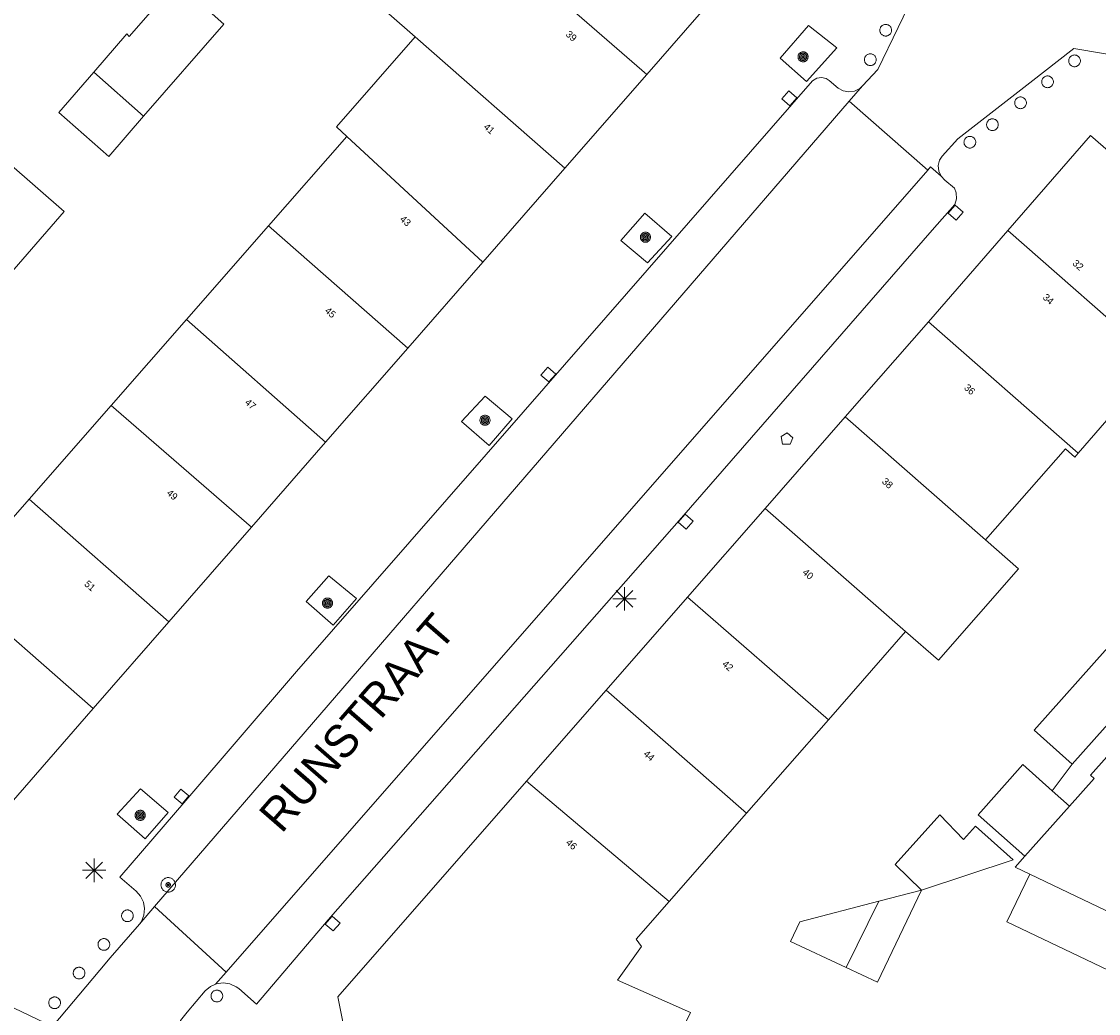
# Model space of a CAD drawing. Header units: metres. Extents: x 135779 to 137489, y 452643 to 455118.
# Tile 167 of 189: x 136430 to 136476, y 454006 to 454048. Entities that reach past the tile are written whole.
import ezdxf
from ezdxf.enums import TextEntityAlignment as Align

# ---------------------------------------------------------------- set-up
doc = ezdxf.new("R2010")
doc.units = ezdxf.units.M
for name, color, linetype, lineweight in [('KTop_NAR_Huisnummer (t)', 7, 'Continuous', 13), ('KTop_NAR_Huisnummer tijdelijk (t)', 7, 'Continuous', 13), ('KTop_ORL_Weg_Straatnaam (t)', 7, 'Continuous', 13), ('KTop_PAL_Afsluitpaal', 222, 'Continuous', 13), ('KTop_PAL_Lichtmast', 40, 'Continuous', 13), ('KTop_PND_Grondvlaksituatie van BAG-pand [tachy]', 1, 'Continuous', 13), ('KTop_PND_Pandscheiding', 40, 'Continuous', 13), ('KTop_PUT_Brandkraan of -put', 1, 'Continuous', 13), ('KTop_PUT_Inspectie- of rioolput', 15, 'Continuous', 13), ('KTop_PUT_Kolk', 15, 'Continuous', 13), ('KTop_VGO_Boom', 92, 'Continuous', 13), ('KTop_WGD_Fietspad', 40, 'Continuous', 13), ('KTop_WGD_Rijbaan_Lokale weg', 251, 'Continuous', 13), ('KTop_WGD_Rijbaan_Lokale weg_verkeersdrempel', 40, 'Continuous', 13), ('KTop_WGD_Voetpad', 251, 'Continuous', 13), ('KTop_WGD_Voetpad_achterpad', 251, 'Continuous', 13)]:
    doc.layers.add(name, color=color, linetype=linetype, lineweight=lineweight)
doc.styles.add('Style-ROVU', font='ROVU.shx')
doc.styles.add('Style-ROVUCURSIEF', font='ROVUCURSIEF.shx')

# ---------------------------------------------------------------- blocks, each defined once
blk = doc.blocks.new('PAL_Lichtmast')
at = {"layer": 'KTop_PAL_Lichtmast'}
for p, q in [((0, -0.5), (0, 0.5)), ((-0.354, -0.354), (0.354, 0.354)), ((0.354, -0.354), (-0.354, 0.354)), ((-0.5, 0), (0.5, 0))]:
    blk.add_line(p, q, dxfattribs=at)
blk = doc.blocks.new('PAL_Afsluitpaal')
at = {"layer": 'KTop_PAL_Afsluitpaal', "flags": 128}
blk.add_lwpolyline([(0.25, 0), (0.249, 0.026), (0.245, 0.052), (0.238, 0.077), (0.228, 0.102), (0.217, 0.125), (0.202, 0.147), (0.186, 0.167), (0.167, 0.186), (0.147, 0.202), (0.125, 0.217), (0.102, 0.228), (0.077, 0.238), (0.052, 0.245), (0.026, 0.249), (0, 0.25), (-0.026, 0.249), (-0.052, 0.245), (-0.077, 0.238), (-0.102, 0.228), (-0.125, 0.217), (-0.147, 0.202), (-0.167, 0.186), (-0.186, 0.167), (-0.202, 0.147), (-0.217, 0.125), (-0.228, 0.102), (-0.238, 0.077), (-0.245, 0.052), (-0.249, 0.026), (-0.25, 0), (-0.249, -0.026), (-0.245, -0.052), (-0.238, -0.077), (-0.228, -0.102), (-0.217, -0.125), (-0.202, -0.147), (-0.186, -0.167), (-0.167, -0.186), (-0.147, -0.202), (-0.125, -0.217), (-0.102, -0.228), (-0.077, -0.238), (-0.052, -0.245), (-0.026, -0.249), (0, -0.25), (0.026, -0.249), (0.052, -0.245), (0.077, -0.238), (0.102, -0.228), (0.125, -0.217), (0.147, -0.202), (0.167, -0.186), (0.186, -0.167), (0.202, -0.147), (0.217, -0.125), (0.228, -0.102), (0.238, -0.077), (0.245, -0.052), (0.249, -0.026), (0.25, 0)], dxfattribs=at)
blk = doc.blocks.new('PUT_Brandkraan_of_-put')
at = {"layer": 'KTop_PUT_Brandkraan of -put'}
for p, q in [((-0.25, 0.034), (0, 0.25)), ((-0.158, -0.25), (-0.25, 0.034)), ((0, 0.25), (0.25, 0.033)), ((0.25, 0.033), (0.158, -0.25)), ((0.158, -0.25), (-0.158, -0.25))]:
    blk.add_line(p, q, dxfattribs=at)
blk = doc.blocks.new('PUT_Inspectie-_of_rioolput')
at = {"layer": 'KTop_PUT_Inspectie- of rioolput', "flags": 128}
for points in [[(0.31, 0), (0.308, 0.032), (0.303, 0.064), (0.294, 0.095), (0.283, 0.126), (0.268, 0.155), (0.25, 0.182), (0.23, 0.207), (0.207, 0.23), (0.182, 0.25), (0.154, 0.268), (0.126, 0.283), (0.095, 0.294), (0.064, 0.303), (0.032, 0.308), (0, 0.309), (-0.032, 0.308), (-0.064, 0.303), (-0.096, 0.294), (-0.126, 0.283), (-0.155, 0.268), (-0.182, 0.25), (-0.207, 0.23), (-0.23, 0.207), (-0.25, 0.182), (-0.268, 0.154), (-0.283, 0.126), (-0.294, 0.095), (-0.303, 0.064), (-0.308, 0.032), (-0.309, 0), (-0.308, -0.032), (-0.303, -0.064), (-0.294, -0.096), (-0.283, -0.126), (-0.268, -0.155), (-0.25, -0.182), (-0.23, -0.207), (-0.207, -0.23), (-0.182, -0.25), (-0.155, -0.268), (-0.126, -0.283), (-0.096, -0.294), (-0.064, -0.303), (-0.032, -0.308), (0, -0.309), (0.032, -0.308), (0.064, -0.303), (0.095, -0.294), (0.126, -0.283), (0.155, -0.268), (0.182, -0.25), (0.207, -0.23), (0.23, -0.207), (0.25, -0.182), (0.268, -0.155), (0.283, -0.126), (0.294, -0.096), (0.303, -0.064), (0.308, -0.032), (0.31, 0)], [(0.095, 0), (0.094, 0.009), (0.092, 0.019), (0.09, 0.029), (0.086, 0.038), (0.082, 0.047), (0.076, 0.055), (0.07, 0.063), (0.063, 0.07), (0.055, 0.076), (0.047, 0.082), (0.038, 0.086), (0.029, 0.09), (0.019, 0.092), (0.009, 0.094), (0, 0.094), (-0.01, 0.094), (-0.02, 0.092), (-0.029, 0.09), (-0.039, 0.086), (-0.048, 0.082), (-0.056, 0.076), (-0.064, 0.07), (-0.071, 0.063), (-0.077, 0.055), (-0.082, 0.047), (-0.087, 0.038), (-0.09, 0.029), (-0.093, 0.019), (-0.094, 0.009), (-0.095, 0), (-0.094, -0.01), (-0.093, -0.02), (-0.09, -0.029), (-0.087, -0.039), (-0.082, -0.048), (-0.077, -0.056), (-0.071, -0.064), (-0.064, -0.071), (-0.056, -0.077), (-0.047, -0.082), (-0.039, -0.087), (-0.029, -0.09), (-0.02, -0.093), (-0.01, -0.094), (0, -0.095), (0.009, -0.094), (0.019, -0.093), (0.029, -0.09), (0.038, -0.087), (0.047, -0.082), (0.055, -0.077), (0.063, -0.071), (0.07, -0.064), (0.076, -0.056), (0.082, -0.047), (0.086, -0.039), (0.09, -0.029), (0.092, -0.02), (0.094, -0.01), (0.095, 0)], [(0.035, 0), (0.034, 0.003), (0.034, 0.007), (0.033, 0.01), (0.031, 0.014), (0.03, 0.017), (0.028, 0.02), (0.026, 0.023), (0.023, 0.026), (0.02, 0.028), (0.017, 0.03), (0.014, 0.031), (0.01, 0.033), (0.007, 0.034), (0.003, 0.034), (0, 0.034), (-0.004, 0.034), (-0.007, 0.034), (-0.011, 0.033), (-0.014, 0.031), (-0.018, 0.03), (-0.021, 0.028), (-0.023, 0.026), (-0.026, 0.023), (-0.028, 0.02), (-0.03, 0.017), (-0.032, 0.014), (-0.033, 0.01), (-0.034, 0.007), (-0.035, 0.003), (-0.035, 0), (-0.035, -0.004), (-0.034, -0.007), (-0.033, -0.011), (-0.032, -0.014), (-0.03, -0.018), (-0.028, -0.021), (-0.026, -0.023), (-0.023, -0.026), (-0.021, -0.028), (-0.017, -0.03), (-0.014, -0.032), (-0.011, -0.033), (-0.007, -0.034), (-0.004, -0.035), (0, -0.035), (0.003, -0.035), (0.007, -0.034), (0.01, -0.033), (0.014, -0.032), (0.017, -0.03), (0.02, -0.028), (0.023, -0.026), (0.026, -0.023), (0.028, -0.021), (0.03, -0.017), (0.031, -0.014), (0.033, -0.011), (0.034, -0.007), (0.034, -0.004), (0.035, 0)], [(0.01, 0.02), (0.007, 0.02), (0.005, 0.021), (0.003, 0.022), (0.001, 0.022), (-0.001, 0.022), (-0.004, 0.022), (-0.006, 0.021), (-0.008, 0.02), (-0.01, 0.019), (-0.012, 0.018), (-0.014, 0.017), (-0.016, 0.015), (-0.017, 0.013), (-0.019, 0.012), (-0.02, 0.009), (-0.021, 0.007), (-0.022, 0.005), (-0.022, 0.003), (-0.022, 0.001), (-0.022, -0.001), (-0.022, -0.004), (-0.022, -0.006), (-0.021, -0.008), (-0.02, -0.01), (-0.019, -0.012), (-0.017, -0.014), (-0.016, -0.016), (-0.014, -0.017), (-0.012, -0.019), (-0.01, -0.02), (-0.008, -0.021), (-0.006, -0.022), (-0.003, -0.022), (-0.001, -0.022), (0.001, -0.022), (0.003, -0.022), (0.005, -0.022), (0.008, -0.021), (0.01, -0.02), (0.012, -0.019), (0.014, -0.017), (0.015, -0.016), (0.017, -0.014), (0.018, -0.012), (0.02, -0.01), (0.02, -0.008), (0.021, -0.006), (0.022, -0.003), (0.022, -0.001), (0.022, 0.001), (0.022, 0.003), (0.021, 0.005), (0.02, 0.008), (0.019, 0.01), (0.018, 0.012), (0.017, 0.014), (0.015, 0.015), (0.013, 0.017), (0.012, 0.018), (0.01, 0.02)]]:
    blk.add_lwpolyline(points, dxfattribs=at)
blk = doc.blocks.new('PUT_Kolk')
at = {"layer": 'KTop_PUT_Kolk', "flags": 128}
blk.add_lwpolyline([(0.225, -0.225), (0.225, 0.225), (-0.225, 0.225), (-0.225, -0.225), (0.225, -0.225)], dxfattribs=at)
blk = doc.blocks.new('VGO_Boom')
at = {"layer": 'KTop_VGO_Boom', "flags": 128}
for points in [[(0.215, 0), (0.214, 0.022), (0.21, 0.045), (0.204, 0.066), (0.196, 0.087), (0.186, 0.108), (0.174, 0.126), (0.16, 0.144), (0.144, 0.16), (0.126, 0.174), (0.107, 0.186), (0.087, 0.196), (0.066, 0.204), (0.045, 0.21), (0.022, 0.214), (-0.001, 0.215), (-0.023, 0.214), (-0.045, 0.21), (-0.067, 0.204), (-0.088, 0.196), (-0.108, 0.186), (-0.127, 0.174), (-0.144, 0.16), (-0.16, 0.144), (-0.174, 0.126), (-0.187, 0.107), (-0.197, 0.087), (-0.205, 0.066), (-0.211, 0.045), (-0.214, 0.022), (-0.215, -0.001), (-0.214, -0.023), (-0.211, -0.045), (-0.205, -0.067), (-0.197, -0.088), (-0.187, -0.108), (-0.174, -0.127), (-0.16, -0.144), (-0.144, -0.16), (-0.127, -0.174), (-0.108, -0.187), (-0.088, -0.197), (-0.067, -0.205), (-0.045, -0.211), (-0.023, -0.214), (0, -0.215), (0.022, -0.214), (0.045, -0.211), (0.066, -0.205), (0.087, -0.197), (0.108, -0.187), (0.126, -0.174), (0.144, -0.16), (0.16, -0.144), (0.174, -0.127), (0.186, -0.108), (0.196, -0.088), (0.204, -0.067), (0.21, -0.045), (0.214, -0.023), (0.215, -0.001)], [(0.155, 0), (0.154, 0.016), (0.152, 0.032), (0.147, 0.048), (0.142, 0.063), (0.134, 0.078), (0.125, 0.091), (0.115, 0.104), (0.104, 0.115), (0.091, 0.125), (0.077, 0.134), (0.063, 0.142), (0.048, 0.147), (0.032, 0.152), (0.016, 0.154), (-0.001, 0.155), (-0.017, 0.154), (-0.033, 0.152), (-0.048, 0.147), (-0.064, 0.142), (-0.078, 0.134), (-0.092, 0.125), (-0.104, 0.115), (-0.116, 0.104), (-0.126, 0.091), (-0.135, 0.077), (-0.142, 0.063), (-0.148, 0.048), (-0.152, 0.032), (-0.155, 0.016), (-0.155, -0.001), (-0.155, -0.017), (-0.152, -0.033), (-0.148, -0.048), (-0.142, -0.064), (-0.135, -0.078), (-0.126, -0.092), (-0.116, -0.104), (-0.104, -0.116), (-0.092, -0.126), (-0.078, -0.135), (-0.064, -0.142), (-0.048, -0.148), (-0.033, -0.152), (-0.017, -0.155), (0, -0.155), (0.016, -0.155), (0.032, -0.152), (0.048, -0.148), (0.063, -0.142), (0.078, -0.135), (0.091, -0.126), (0.104, -0.116), (0.115, -0.104), (0.125, -0.092), (0.134, -0.078), (0.142, -0.064), (0.147, -0.048), (0.152, -0.033), (0.154, -0.017), (0.155, -0.001)], [(0.095, 0), (0.094, 0.01), (0.093, 0.02), (0.09, 0.029), (0.087, 0.039), (0.082, 0.048), (0.077, 0.056), (0.071, 0.064), (0.064, 0.071), (0.056, 0.077), (0.047, 0.082), (0.039, 0.087), (0.029, 0.09), (0.02, 0.093), (0.01, 0.094), (-0.001, 0.095), (-0.01, 0.094), (-0.02, 0.093), (-0.03, 0.09), (-0.039, 0.087), (-0.048, 0.082), (-0.056, 0.077), (-0.064, 0.071), (-0.071, 0.064), (-0.077, 0.056), (-0.083, 0.047), (-0.087, 0.039), (-0.091, 0.029), (-0.093, 0.02), (-0.095, 0.01), (-0.095, -0.001), (-0.095, -0.01), (-0.093, -0.02), (-0.091, -0.03), (-0.087, -0.039), (-0.083, -0.048), (-0.077, -0.056), (-0.071, -0.064), (-0.064, -0.071), (-0.056, -0.077), (-0.048, -0.083), (-0.039, -0.087), (-0.03, -0.091), (-0.02, -0.093), (-0.01, -0.095), (0, -0.095), (0.01, -0.095), (0.02, -0.093), (0.029, -0.091), (0.039, -0.087), (0.048, -0.083), (0.056, -0.077), (0.064, -0.071), (0.071, -0.064), (0.077, -0.056), (0.082, -0.048), (0.087, -0.039), (0.09, -0.03), (0.093, -0.02), (0.094, -0.01), (0.095, -0.001)], [(0.035, 0), (0.035, 0.004), (0.034, 0.007), (0.033, 0.011), (0.032, 0.014), (0.03, 0.018), (0.028, 0.021), (0.026, 0.023), (0.023, 0.026), (0.021, 0.028), (0.017, 0.03), (0.014, 0.032), (0.011, 0.033), (0.007, 0.034), (0.004, 0.035), (-0.001, 0.035), (-0.004, 0.035), (-0.008, 0.034), (-0.011, 0.033), (-0.015, 0.032), (-0.018, 0.03), (-0.021, 0.028), (-0.024, 0.026), (-0.027, 0.023), (-0.029, 0.021), (-0.031, 0.017), (-0.032, 0.014), (-0.034, 0.011), (-0.035, 0.007), (-0.035, 0.004), (-0.035, -0.001), (-0.035, -0.004), (-0.035, -0.008), (-0.034, -0.011), (-0.032, -0.015), (-0.031, -0.018), (-0.029, -0.021), (-0.027, -0.024), (-0.024, -0.027), (-0.021, -0.029), (-0.018, -0.031), (-0.015, -0.032), (-0.011, -0.034), (-0.008, -0.035), (-0.004, -0.035), (0, -0.035), (0.004, -0.035), (0.007, -0.035), (0.011, -0.034), (0.014, -0.032), (0.018, -0.031), (0.021, -0.029), (0.023, -0.027), (0.026, -0.024), (0.028, -0.021), (0.03, -0.018), (0.032, -0.015), (0.033, -0.011), (0.034, -0.008), (0.035, -0.004), (0.035, 0)]]:
    blk.add_lwpolyline(points, dxfattribs=at)

msp = doc.modelspace()

# ---------------------------------------------------------------- linework, layer by layer
at = {"layer": 'KTop_PND_Grondvlaksituatie van BAG-pand [tachy]', "flags": 128}
for points in [[(136449.075, 454052.519), (136448.176, 454053.325), (136444.639, 454049.377), (136446.897, 454047.395)], [(136436.7, 454049.722), (136434.682, 454047.416), (136434.58, 454047.517), (136433.168, 454045.891)], [(136456.776, 454045.792), (136460.089, 454049.582)], [(136435.298, 454044.007), (136438.717, 454047.938), (136437.834, 454048.719)], [(136446.897, 454047.395), (136443.529, 454043.558), (136443.975, 454043.147)], [(136433.168, 454045.891), (136431.671, 454044.167), (136433.809, 454042.294), (136435.298, 454044.007)], [(136453.28, 454041.793), (136456.776, 454045.792)], [(136443.975, 454043.147), (136440.632, 454039.331)], [(136482.138, 454037.603), (136475.723, 454043.18), (136472.2, 454039.135)], [(136428.553, 454036.09), (136431.899, 454039.937), (136429.545, 454042), (136426.167, 454038.167)], [(136449.772, 454037.778), (136453.28, 454041.793)], [(136440.632, 454039.331), (136437.127, 454035.33)], [(136472.2, 454039.135), (136468.806, 454035.238)], [(136446.572, 454034.111), (136449.772, 454037.778)], [(136437.127, 454035.33), (136433.917, 454031.665)], [(136468.806, 454035.238), (136465.248, 454031.174)], [(136443.067, 454030.096), (136446.572, 454034.111)], [(136475.2, 454029.634), (136478.589, 454033.527)], [(136433.917, 454031.665), (136430.414, 454027.666)], [(136465.248, 454031.174), (136461.833, 454027.273)], [(136439.909, 454026.477), (136443.067, 454030.096)], [(136471.246, 454025.923), (136474.65, 454029.81), (136475.049, 454029.461), (136475.2, 454029.634)], [(136430.414, 454027.666), (136427.169, 454023.963)], [(136461.833, 454027.273), (136458.517, 454023.486)], [(136436.377, 454022.429), (136439.909, 454026.477)], [(136467.83, 454022.022), (136469.23, 454020.796), (136472.646, 454024.697), (136471.246, 454025.923)], [(136458.517, 454023.486), (136455.044, 454019.521)], [(136433.148, 454018.729), (136436.377, 454022.429)], [(136481.302, 454022.143), (136475.723, 454015.891), (136475.88, 454015.751), (136474.822, 454014.565)], [(136464.531, 454018.254), (136467.83, 454022.022)], [(136476.459, 454021.337), (136473.312, 454017.81), (136474.936, 454016.361)], [(136474.936, 454016.361), (136478.11, 454019.918)], [(136455.044, 454019.521), (136451.643, 454015.636)], [(136429.644, 454014.712), (136433.148, 454018.729)], [(136461.042, 454014.27), (136464.531, 454018.254)], [(136474.091, 454015.218), (136472.838, 454016.336), (136470.927, 454014.195), (136472.912, 454012.424)], [(136451.643, 454015.636), (136443.583, 454006.432), (136444.008, 454004.359), (136444.433, 454002.287), (136454.632, 453997.409)], [(136474.822, 454014.565), (136474.091, 454015.218)], [(136457.736, 454010.494), (136461.042, 454014.27)], [(136468.506, 454010.977), (136472.416, 454012.276), (136470.811, 454013.708), (136470.303, 454013.139), (136469.291, 454014.197), (136467.376, 454012.077), (136468.506, 454010.977)], [(136472.912, 454012.424), (136472.503, 454011.966), (136473.129, 454011.667)], [(136473.129, 454011.667), (136472.155, 454009.628), (136476.771, 454007.419)], [(136465.297, 454007.673), (136466.628, 454007.052), (136468.506, 454010.977)], [(136468.506, 454010.977), (136466.686, 454010.503)], [(136458.082, 454004.598), (136458.64, 454005.764), (136455.529, 454007.144), (136456.559, 454008.579), (136456.332, 454008.891), (136457.736, 454010.494)], [(136466.686, 454010.503), (136463.313, 454009.624), (136462.912, 454008.785), (136465.297, 454007.673)]]:
    msp.add_lwpolyline(points, dxfattribs=at)
at = {"layer": 'KTop_PND_Pandscheiding', "flags": 128}
for points in [[(136456.776, 454045.792), (136450.374, 454051.355), (136449.075, 454052.519)], [(136453.28, 454041.793), (136446.897, 454047.395)], [(136433.168, 454045.891), (136435.298, 454044.007)], [(136449.772, 454037.778), (136443.975, 454043.147)], [(136446.572, 454034.111), (136440.632, 454039.331)], [(136472.2, 454039.135), (136478.589, 454033.527)], [(136437.127, 454035.33), (136443.067, 454030.096)], [(136475.2, 454029.634), (136468.806, 454035.238)], [(136433.917, 454031.665), (136439.909, 454026.477)], [(136465.248, 454031.174), (136471.246, 454025.923)], [(136436.377, 454022.429), (136430.414, 454027.666)], [(136461.833, 454027.273), (136467.83, 454022.022)], [(136427.169, 454023.963), (136433.148, 454018.729)], [(136464.531, 454018.254), (136458.517, 454023.486)], [(136461.042, 454014.27), (136455.044, 454019.521)], [(136451.643, 454015.636), (136457.736, 454010.494)], [(136472.912, 454012.424), (136474.822, 454014.565)], [(136477.692, 454009.486), (136473.129, 454011.667)], [(136465.297, 454007.673), (136466.686, 454010.503)]]:
    msp.add_lwpolyline(points, dxfattribs=at)
at = {"layer": 'KTop_WGD_Fietspad', "flags": 128}
msp.add_lwpolyline([(136321.287, 454057.728), (136332.752, 454052.27), (136340.752, 454048.535), (136352.155, 454043.056), (136360.995, 454038.901), (136373.177, 454032.963), (136374.707, 454032.233), (136414.189, 454013.388), (136431.405, 454005.166)], dxfattribs=at)
at = {"layer": 'KTop_WGD_Rijbaan_Lokale weg', "flags": 128}
for points in [[(136435.768, 454010.278), (136465.416, 454044.644)], [(136468.771, 454041.705), (136465.416, 454044.644)], [(136468.771, 454041.705), (136438.82, 454007.487)], [(136435.768, 454010.278), (136438.82, 454007.487)]]:
    msp.add_lwpolyline(points, dxfattribs=at)
at = {"layer": 'KTop_WGD_Rijbaan_Lokale weg_verkeersdrempel', "flags": 128}
for points in [[(136464.531, 454058.136), (136465.273, 454057.459), (136468.015, 454053.414), (136468.512, 454049.869), (136468.383, 454049.603), (136466.637, 454045.996), (136465.991, 454045.31)], [(136469.345, 454041.452), (136469.245, 454041.664), (136469.221, 454041.898), (136469.277, 454042.127), (136469.391, 454042.308), (136470.065, 454043.05), (136473.132, 454045.433), (136475.014, 454046.895), (136478.812, 454046.254), (136482.486, 454042.98), (136483.224, 454042.323)], [(136465.416, 454044.644), (136465.991, 454045.31)], [(136469.345, 454041.452), (136468.891, 454041.845), (136468.771, 454041.705)], [(136435.127, 454009.535), (136435.768, 454010.278)], [(136435.127, 454009.535), (136433.873, 454008.091), (136433.425, 454007.56), (136431.405, 454005.166)], [(136438.82, 454007.487), (136438.359, 454006.961)], [(136436.088, 454002.998), (136436.871, 454005.42), (136437.159, 454005.766), (136437.924, 454006.686), (136438.146, 454006.869), (136438.359, 454006.961)]]:
    msp.add_lwpolyline(points, dxfattribs=at)
at = {"layer": 'KTop_WGD_Voetpad', "flags": 128}
for points in [[(136463.676, 454047.879), (136462.47, 454046.482), (136463.599, 454045.489), (136464.89, 454046.933), (136463.676, 454047.879)], [(136465.991, 454045.31), (136465.868, 454045.197), (136465.648, 454045.084), (136465.404, 454045.047), (136465.16, 454045.09), (136464.943, 454045.207), (136464.564, 454045.533), (136464.44, 454045.612), (136464.239, 454045.661), (136464.035, 454045.63), (136463.857, 454045.525), (136451.506, 454031.381), (136441.822, 454020.312), (136437.105, 454014.812), (136434.288, 454011.534), (136434.972, 454010.936), (136435.163, 454010.727), (136435.289, 454010.472), (136435.339, 454010.193), (136435.31, 454009.911), (136435.203, 454009.648), (136435.127, 454009.535)], [(136438.359, 454006.961), (136438.41, 454006.983), (136438.695, 454007.021), (136438.98, 454006.979), (136439.242, 454006.861), (136439.357, 454006.777), (136440.111, 454006.108), (136443.179, 454009.717), (136458.255, 454026.87), (136468.958, 454039.139), (136469.936, 454040.236), (136470.004, 454040.481), (136469.993, 454040.735), (136469.922, 454040.94), (136469.51, 454041.284), (136469.345, 454041.452)], [(136456.811, 454037.749), (136457.845, 454038.869), (136456.693, 454039.864), (136455.666, 454038.704), (136456.811, 454037.749)], [(136449.882, 454032.054), (136448.868, 454030.978), (136450.049, 454029.955), (136451.033, 454031.096), (136449.882, 454032.054)], [(136443.395, 454022.287), (136444.385, 454023.433), (136443.2, 454024.399), (136442.24, 454023.296), (136443.395, 454022.287)], [(136434.164, 454014.218), (136435.364, 454013.172), (136436.346, 454014.287), (136435.169, 454015.31), (136434.164, 454014.218)]]:
    msp.add_lwpolyline(points, dxfattribs=at)
at = {"layer": 'KTop_WGD_Voetpad_achterpad', "flags": 128}
msp.add_lwpolyline([(136474.936, 454016.361), (136474.091, 454015.218)], dxfattribs=at)

# ---------------------------------------------------------------- block references
at = {"layer": 'KTop_PAL_Afsluitpaal'}
for p in [(136466.98, 454047.677), (136466.322, 454046.419), (136475.041, 454046.371), (136473.888, 454045.476), (136472.735, 454044.58), (136471.535, 454043.647), (136470.571, 454042.899), (136434.605, 454009.886), (136433.6, 454008.662), (136432.541, 454007.441), (136438.425, 454006.462), (136431.496, 454006.174)]:
    msp.add_blockref('PAL_Afsluitpaal', p, dxfattribs=at)
at = {"layer": 'KTop_PAL_Lichtmast'}
for p in [(136455.825, 454023.41), (136433.185, 454011.827)]:
    msp.add_blockref('PAL_Lichtmast', p, dxfattribs=at)
at = {"layer": 'KTop_PUT_Brandkraan of -put', "rotation": 138.8998166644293}
msp.add_blockref('PUT_Brandkraan_of_-put', (136462.73, 454030.199), dxfattribs=at)
at = {"layer": 'KTop_PUT_Inspectie- of rioolput', "rotation": 319.2152280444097}
msp.add_blockref('PUT_Inspectie-_of_rioolput', (136436.347, 454011.206), dxfattribs=at)
at = {"layer": 'KTop_PUT_Kolk'}
for p, rotation in [((136462.863, 454044.768), 318.8714828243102), ((136469.964, 454039.891), 138.2822831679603), ((136452.575, 454032.985), 318.8714828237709), ((136458.442, 454026.705), 138.6873311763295), ((136436.915, 454014.975), 319.325374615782), ((136443.37, 454009.555), 138.6873311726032)]:
    msp.add_blockref('PUT_Kolk', p, dxfattribs=dict(at, rotation=rotation))
at = {"layer": 'KTop_VGO_Boom'}
for p in [(136463.451, 454046.544), (136456.722, 454038.845), (136449.871, 454031.032), (136443.148, 454023.232), (136435.151, 454014.173)]:
    msp.add_blockref('VGO_Boom', p, dxfattribs=at)

# ---------------------------------------------------------------- texts
at = {"layer": 'KTop_NAR_Huisnummer (t)', "style": 'Style-ROVU'}
for s, p in [('39', (136453.726, 454047.284)), ('41', (136450.219, 454043.329)), ('43', (136446.644, 454039.394)), ('45', (136443.439, 454035.484)), ('47', (136440.028, 454031.574)), ('49', (136436.689, 454027.706)), ('51', (136433.174, 454023.825))]:
    msp.add_text(s, height=0.3, rotation=318.9, dxfattribs=at).set_placement(p, align=Align.MIDDLE_RIGHT)
at = {"layer": 'KTop_NAR_Huisnummer tijdelijk (t)', "style": 'Style-ROVUCURSIEF'}
for s, rotation, p in [('32', 318.9, (136475.024, 454037.807)), ('34', 318.8, (136473.756, 454036.351)), ('36', 318.8, (136470.397, 454032.496)), ('38', 318.8, (136466.889, 454028.495)), ('40', 318.8, (136463.497, 454024.615)), ('42', 318.8, (136460.069, 454020.702)), ('44', 318.8, (136456.71, 454016.866)), ('46', 318.8, (136453.397, 454013.081))]:
    msp.add_text(s, height=0.3, rotation=rotation, dxfattribs=at).set_placement(p, align=Align.MIDDLE_LEFT)
at = {"layer": 'KTop_ORL_Weg_Straatnaam (t)', "style": 'Style-ROVU'}
msp.add_text('RUNSTRAAT', height=1.4, rotation=48.9759, dxfattribs=at).set_placement((136441.183, 454013.358))

doc.saveas('drawing.dxf')
